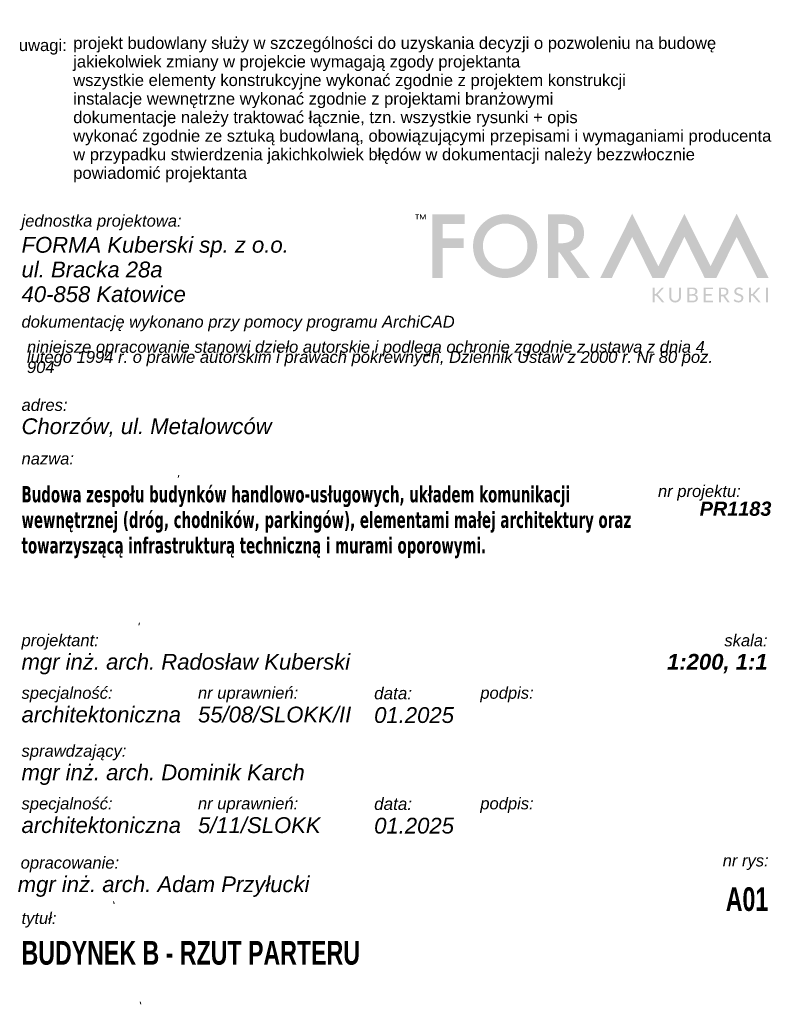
# Model space of a CAD drawing. Extents: x -7314 to 11761, y 144 to 9383.
# Tile 187 of 193: x 9824 to 11725, y 144 to 2637. Entities that reach past the tile are written whole.
import ezdxf

# ---------------------------------------------------------------- set-up
doc = ezdxf.new("R2010")
doc.units = 0
doc.header["$MEASUREMENT"] = 0
doc.styles.add('STYL_AUTOMATYCZNY_1', font='arial.ttf')
doc.styles.add('STYL_AUTOMATYCZNY_2', font='arial.ttf')
doc.styles.add('STYL_AUTOMATYCZNY_4', font='arial.ttf', dxfattribs={"width": 0.7})
doc.styles.add('STYL_AUTOMATYCZNY_5', font='tahoma.ttf', dxfattribs={"width": 0.7})

# ---------------------------------------------------------------- blocks, each defined once
blk = doc.blocks.new('*X2')
at = {"color": 252, "linetype": 'Continuous', "lineweight": 13, "ltscale": 0.05}
for p, q in [((10061.7, 403.8), (10063.3, 397.8)), ((10061.7, 403.8), (10063.3, 397.8)), ((10129.7, 149.8), (10131.4, 143.8)), ((10129.7, 149.8), (10131.4, 143.8))]:
    blk.add_line(p, q, dxfattribs=at)
blk = doc.blocks.new('Wypełnienie_1')
at = {"color": 252, "linetype": 'Continuous', "lineweight": 13, "ltscale": 0.05}
blk.add_blockref('*X2', (0, 0), dxfattribs=at)
blk = doc.blocks.new('*X4')
at = {"color": 252, "linetype": 'Continuous', "lineweight": 13, "ltscale": 0.05}
for p, q in [((10227.5, 1483.2), (10225.9, 1477.2)), ((10227.5, 1483.2), (10225.9, 1477.2)), ((10127.5, 1109.8), (10125.9, 1103.8)), ((10127.5, 1109.8), (10125.9, 1103.8))]:
    blk.add_line(p, q, dxfattribs=at)
blk = doc.blocks.new('Wypełnienie_2')
at = {"color": 252, "linetype": 'Continuous', "lineweight": 13, "ltscale": 0.05}
blk.add_blockref('*X4', (0, 0), dxfattribs=at)

msp = doc.modelspace()

# ---------------------------------------------------------------- hatches: boundary and pattern name
at = {"linetype": 'Continuous', "lineweight": 13, "ltscale": 0.05}
for points in [[(10825.89904, 2142.27941), (10829.92008, 2142.27941), (10829.92008, 2130.87052), (10831.84574, 2130.87052), (10831.84574, 2142.27941), (10835.86678, 2142.27941), (10835.86678, 2143.87487), (10825.89904, 2143.87487)], [(10850.30981, 2143.87518), (10845.16238, 2133.82103), (10840.01187, 2143.87518), (10837.94735, 2143.87518), (10837.68813, 2143.87518), (10837.68813, 2130.87083), (10839.61378, 2130.87083), (10839.61378, 2140.63181), (10844.62234, 2130.87083), (10845.71478, 2130.87083), (10850.72642, 2140.63181), (10850.72642, 2130.87083), (10852.65207, 2130.87083), (10852.65207, 2143.87518), (10852.37433, 2143.87518)], [(10869.51112, 1982.55558), (10895.18035, 1982.55558), (10895.18035, 2058.61587), (10948.89193, 2058.61587), (10948.89193, 2082.83777), (10895.18035, 2082.83777), (10895.18035, 2119.66901), (10950.85462, 2119.66901), (10950.85462, 2143.89091), (10869.51112, 2143.89091)], [(11691.79977, 1982.57348), (11720.98394, 1982.57348), (11640.06014, 2145.28516), (11573.8966, 2012.23906), (11507.73307, 2145.28516), (11441.56337, 2012.23906), (11375.39675, 2145.28516), (11294.46677, 1982.55497), (11323.65094, 1982.55497), (11375.39675, 2086.60206), (11426.80001, 1982.55497), (11456.31746, 1982.57348), (11507.73307, 2086.60206), (11559.13325, 1982.55497), (11588.6507, 1982.57348), (11640.06014, 2086.60206)], [(11440.9761, 1939.87918, 0.1013034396), (11439.68925, 1940.58587, 0.0668813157), (11440.72614, 1941.26787, 0.0278002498), (11441.76612, 1942.28933), (11456.08509, 1958.47533), (11451.75854, 1958.47533, 0.1180541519), (11450.38219, 1958.20068, 0.0939139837), (11449.26506, 1957.26871), (11436.75448, 1943.10404, -0.115365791), (11435.64043, 1942.2523, -0.1007722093), (11434.05424, 1942.00234), (11432.13784, 1942.00234), (11432.13784, 1958.47533), (11427.07374, 1958.47533), (11427.07374, 1920.88802), (11432.13784, 1920.88802), (11432.13784, 1938.09548), (11434.44924, 1938.09548, -0.0373319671), (11435.50774, 1938.02759, -0.076010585), (11436.26998, 1937.8054, -0.0686617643), (11436.84397, 1937.42582, -0.0260240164), (11437.38402, 1936.88577), (11450.36984, 1921.96195, 0.0103265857), (11450.78645, 1921.51757, 0.0751129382), (11451.24626, 1921.17502, 0.0607157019), (11451.83877, 1920.96517, 0.0564524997), (11452.67508, 1920.88802), (11457.08186, 1920.88802), (11442.13026, 1938.69725, 0.0390620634)], [(11494.11894, 1935.62978, -0.0823837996), (11493.44928, 1931.30014, -0.1031447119), (11491.50819, 1927.9179, -0.1100537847), (11488.40369, 1925.71451, -0.1022621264), (11484.23144, 1924.92449, -0.1024072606), (11480.04684, 1925.72685, -0.1084999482), (11476.92691, 1927.94259, -0.1019755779), (11474.98583, 1931.32483, -0.0818529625), (11474.31617, 1935.65447), (11474.31617, 1958.47533), (11469.25515, 1958.47533), (11469.25515, 1935.62978, 0.089428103), (11470.28896, 1929.59668, 0.1019125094), (11473.27002, 1924.78254, 0.1045098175), (11477.98849, 1921.59471, 0.0986608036), (11484.23144, 1920.44056, 0.0986608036), (11490.47439, 1921.59471, 0.1048121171), (11495.1836, 1924.78254, 0.1007742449), (11498.14923, 1929.59668, 0.089059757), (11499.18304, 1935.62978), (11499.18304, 1958.47533), (11494.11894, 1958.47533)], [(11556.54688, 1920.8871), (11579.71338, 1920.8871), (11579.71338, 1925.03158), (11561.66345, 1925.03158), (11561.66345, 1937.85693), (11576.27868, 1937.85693), (11576.27868, 1941.84403), (11561.66345, 1941.84403), (11561.66345, 1954.33301), (11579.71338, 1954.33301), (11579.71338, 1958.47749), (11556.54688, 1958.47749)], [(11654.00848, 1938.93271, 0.0737266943), (11651.12309, 1940.75653, 0.0226614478), (11647.82108, 1942.05573, 0.0016236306), (11644.51599, 1943.16977, -0.0504069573), (11641.62751, 1944.44119, -0.1018339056), (11639.5815, 1946.21255, -0.1622776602), (11638.80692, 1948.82329, -0.1014369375), (11639.25747, 1951.11618, -0.1118348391), (11640.57827, 1952.96777, -0.0994595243), (11642.76624, 1954.21142, -0.0848416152), (11645.78742, 1954.67432, -0.0841640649), (11648.86723, 1954.22685, -0.0491378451), (11651.04594, 1953.24242, -0.0285105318), (11652.53955, 1952.25799, 0.0605439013), (11653.09349, 1951.92471, 0.1013640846), (11653.57336, 1951.81361, 0.1578270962), (11654.26153, 1952.00803, 0.0940651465), (11654.75529, 1952.60054), (11655.98969, 1955.01378, 0.102181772), (11651.4502, 1957.89918, 0.0919012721), (11645.70718, 1958.89595, 0.0955076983), (11640.73566, 1958.02879, 0.099072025), (11637.10037, 1955.72047, 0.1006430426), (11634.85994, 1952.41538, 0.0982158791), (11634.08845, 1948.56098, 0.1068548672), (11634.85994, 1944.37639, 0.1033030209), (11636.89361, 1941.55888, 0.0801860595), (11639.76975, 1939.71963, 0.0260953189), (11643.06866, 1938.47598, 0.0006843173), (11645.57153, 1937.68087, -0.0000784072), (11646.37375, 1937.42675, -0.0564098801), (11649.24989, 1936.17692, -0.1061728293), (11651.28047, 1934.35928, -0.1551846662), (11652.05197, 1931.56337, -0.0992164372), (11651.52735, 1928.75513, -0.1090375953), (11650.02139, 1926.59185, -0.1011021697), (11647.62049, 1925.18773, -0.0850271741), (11644.39872, 1924.69088, -0.0938096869), (11640.71097, 1925.28031, -0.0539310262), (11638.13726, 1926.57951, -0.0263703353), (11636.3659, 1927.87871, 0.0660015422), (11635.70087, 1928.31885, 0.1090415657), (11635.10991, 1928.46504, 0.1452360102), (11634.44025, 1928.27063, 0.0933876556), (11633.93106, 1927.78613), (11632.46213, 1925.3698, 0.0998946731), (11637.58795, 1921.79006, 0.104142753), (11644.23825, 1920.46926, 0.0936875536), (11649.57392, 1921.38271, 0.1024784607), (11653.53633, 1923.90396, 0.1051970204), (11655.98969, 1927.66886, 0.0931718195), (11656.83216, 1932.29784, 0.1128956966), (11656.05449, 1936.23247, 0.1023552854)], [(11685.08251, 1939.87918, 0.0992095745), (11683.79256, 1940.58587, 0.0668813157), (11684.82946, 1941.26787, 0.0278002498), (11685.86943, 1942.28933), (11700.18841, 1958.47533), (11695.85877, 1958.47533, 0.1180528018), (11694.48551, 1958.20068, 0.0947862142), (11693.36838, 1957.26871), (11680.85779, 1943.10404, -0.1146519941), (11679.74375, 1942.2523, -0.100772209), (11678.15447, 1942.00234), (11676.24116, 1942.00234), (11676.24116, 1958.47533), (11671.17706, 1958.47533), (11671.17706, 1920.88802), (11676.24116, 1920.88802), (11676.24116, 1938.09548), (11678.55256, 1938.09548, -0.0373319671), (11679.61105, 1938.02759, -0.076010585), (11680.37329, 1937.8054, -0.0686617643), (11680.94729, 1937.42582, -0.0280139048), (11681.48425, 1936.88577), (11694.47316, 1921.96195, 0.0103265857), (11694.88977, 1921.51757, 0.0751129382), (11695.34958, 1921.17502, 0.0599472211), (11695.939, 1920.96517, 0.0557237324), (11696.77839, 1920.88802), (11701.18518, 1920.88802), (11686.23358, 1938.69725, 0.0370697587)], [(11714.66909, 1920.88833), (11719.75788, 1920.88833), (11719.75788, 1958.47872), (11714.66909, 1958.47872)]]:
    msp.add_hatch(color=252, dxfattribs=at).paths.add_polyline_path(points)
h = msp.add_hatch(color=252, dxfattribs=at)
h.paths.add_polyline_path([(10978.44333, 2094.39163, 0.1011894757), (10972.39325, 2063.86544, 0.0485486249), (10974.05583, 2046.111, 0.0545217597), (10979.02812, 2030.08084, 0.110560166), (10998.80929, 2003.40173, 0.0872467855), (11024.32576, 1987.79088, 0.0922042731), (11052.90662, 1982.55589, 0.0962395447), (11084.45195, 1988.45013, 0.0976081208), (11111.02807, 2006.0279, 0.1001800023), (11128.99237, 2031.96677, 0.1000247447), (11135.01852, 2062.96742, 0.0993135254), (11129.01975, 2093.91677, 0.098235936), (11111.13608, 2120.09827, 0.0979343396), (11084.98004, 2137.90403, 0.0990732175), (11054.10707, 2143.87579, 0.0973747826), (11022.88769, 2137.95533, 0.0974601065), (10996.48246, 2120.30503, 0.0984780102)])
h.paths.add_polyline_path([(11001.65688, 2040.6056, -0.0972270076), (10997.40517, 2063.56302, -0.1989123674), (11013.74855, 2103.93079, -0.2004941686), (11053.80464, 2120.46551, -0.2020203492), (11093.76815, 2103.93079, -0.100382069), (11105.92732, 2085.5117, -0.095057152), (11110.00661, 2063.16492, -0.1965806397), (11093.57065, 2022.40214, -0.1996821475), (11053.20904, 2005.87051, -0.0992642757), (11032.47276, 2009.95057, -0.0932147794), (11014.32871, 2022.11514, -0.104964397)], flags=0)
h = msp.add_hatch(color=252, dxfattribs=at)
h.paths.add_polyline_path([(11162.3977, 2143.89215), (11162.3977, 1982.55682), (11188.06693, 1982.55682), (11188.06693, 2047.95811), (11191.22698, 2047.95811), (11236.63108, 1982.89011), (11236.86562, 1982.55682), (11268.29021, 1982.55682), (11218.62436, 2050.92683, 0.1675816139), (11243.57146, 2066.56661, 0.0878715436), (11250.98246, 2080.20319, 0.0806644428), (11253.46822, 2096.23527, 0.1048671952), (11249.5008, 2116.16225, 0.1120201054), (11237.67106, 2131.80743, 0.0630575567), (11229.42439, 2137.07931, 0.048634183), (11218.94106, 2140.85747, 0.0364315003), (11206.26185, 2143.13179, 0.0274872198), (11191.42756, 2143.89215)])
h.paths.add_polyline_path([(11194.94559, 2070.52284), (11188.06693, 2070.52284), (11188.06693, 2119.67025), (11195.87756, 2119.67025, -0.05892141), (11210.1987, 2118.20691, -0.099079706), (11220.35752, 2113.78913, -0.1300254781), (11226.41102, 2106.37524, -0.1061846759), (11228.41619, 2095.92359, -0.1025191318), (11226.35393, 2084.7435, -0.1289496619), (11220.12762, 2076.81324, -0.1015384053), (11209.67794, 2072.08797, -0.0611794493)], flags=0)
h = msp.add_hatch(color=252, dxfattribs=at)
h.paths.add_polyline_path([(11515.26442, 1958.4778), (11515.26442, 1920.88741), (11528.56193, 1920.88741, 0.0763243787), (11534.163, 1921.66199, 0.0984936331), (11538.30747, 1923.85304, 0.1133175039), (11540.8781, 1927.23528, 0.1059853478), (11541.75452, 1931.58961, 0.1958035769), (11539.65914, 1937.25547, 0.0879334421), (11537.05495, 1939.07158, 0.0625844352), (11533.44396, 1940.22111, 0.0709568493), (11536.54846, 1941.63757, 0.0800435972), (11538.75494, 1943.60335, 0.0875711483), (11540.0634, 1945.9919, 0.0811562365), (11540.49544, 1948.66745, 0.1003328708), (11539.72086, 1952.77181, 0.1282989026), (11537.33539, 1955.85162, 0.0994236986), (11533.21868, 1957.7958, 0.0658768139), (11527.25039, 1958.4778)])
h.paths.add_polyline_path([(11528.48478, 1924.92696), (11520.35012, 1924.92696), (11520.35012, 1938.01771), (11528.46009, 1938.01771, -0.0665192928), (11532.0977, 1937.59416, -0.1060469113), (11534.68453, 1936.32351, -0.2249177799), (11536.74288, 1931.7223, -0.0897293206), (11536.2769, 1928.97886, -0.1173557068), (11534.79562, 1926.82793, -0.1050358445), (11532.225, 1925.42689, -0.078365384)], flags=0)
h.paths.add_polyline_path([(11520.35012, 1954.46293), (11527.25039, 1954.46293, -0.0612551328), (11530.89687, 1954.07641, -0.1037289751), (11533.44396, 1952.91685, -0.1311082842), (11534.93796, 1950.92716, -0.0974607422), (11535.43442, 1948.0626, -0.0994361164), (11534.93758, 1945.45185, -0.1250051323), (11533.40076, 1943.42127, -0.0990586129), (11530.79619, 1942.10973, -0.0734665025), (11527.0714, 1941.63757), (11520.35012, 1941.63757)], flags=0)
h = msp.add_hatch(color=252, dxfattribs=at)
h.paths.add_polyline_path([(11594.8992, 1958.47502), (11594.8992, 1920.88772), (11599.96331, 1920.88772), (11599.96331, 1936.57378), (11603.8177, 1936.57378, -0.0432821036), (11604.73501, 1936.50473, -0.0778957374), (11605.38847, 1936.29913, -0.1195399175), (11606.36056, 1935.39185), (11616.11844, 1921.96164, 0.2619277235), (11618.16754, 1920.88772), (11622.67616, 1920.88772), (11611.71474, 1935.81463, 0.1085711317), (11610.03288, 1937.41317, 0.0722545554), (11613.93048, 1938.8821, 0.0857452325), (11616.84365, 1941.23053, 0.0918752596), (11618.66438, 1944.33503, 0.0874143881), (11619.29392, 1948.05982, 0.1003954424), (11618.47922, 1952.37711, 0.1244004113), (11615.9734, 1955.66986, 0.1024830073), (11611.68697, 1957.7529, 0.0679097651), (11605.52117, 1958.47502)])
h.paths.add_polyline_path([(11599.96331, 1954.46324), (11605.52117, 1954.46324, -0.0633876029), (11609.36168, 1954.03583, -0.101064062), (11612.119, 1952.75669, -0.2327452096), (11614.33783, 1947.69259, -0.1008434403), (11613.76075, 1944.68067, -0.1156895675), (11612.03877, 1942.33223, -0.1015202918), (11609.20892, 1940.81084, -0.0768821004), (11605.28663, 1940.27079), (11599.96331, 1940.27079)], flags=0)

# ---------------------------------------------------------------- block references
at = {"color": 252, "linetype": 'Continuous', "lineweight": 13, "ltscale": 0.05}
for name in ['Wypełnienie_2', 'Wypełnienie_1']:
    msp.add_blockref(name, (0, 0), dxfattribs=at)

# ---------------------------------------------------------------- texts
at = {"color": 7, "linetype": 'Continuous', "lineweight": 13}
for s, insert, char_height, width, attachment_point, line_spacing_factor, style in [('\\A1;{\\pql;\\fArial|b0|i0|c238|p0;\\W1.000000;projekt budowlany służy w szczególności do uzyskania decyzji o pozwoleniu na budowę\\P\\pql;\\fArial|b0|i0|c238|p0;\\W1.000000;jakiekolwiek zmiany w projekcie wymagają zgody projektanta\\P\\pql;\\fArial|b0|i0|c238|p0;\\W1.000000;wszystkie elementy konstrukcyjne wykonać zgodnie z projektem konstrukcji\\P\\pql;\\fArial|b0|i0|c238|p0;\\W1.000000;instalacje wewnętrzne wykonać zgodnie z projektami branżowymi\\P\\pql;\\fArial|b0|i0|c238|p0;\\W1.000000;dokumentacje należy traktować łącznie, tzn. wszystkie rysunki + opis\\P\\pql;\\fArial|b0|i0|c238|p0;\\W1.000000;wykonać zgodnie ze sztuką budowlaną, obowiązującymi przepisami i wymaganiami producenta\\P\\pql;\\fArial|b0|i0|c238|p0;\\W1.000000;w przypadku stwierdzenia jakichkolwiek błędów w dokumentacji należy bezzwłocznie powiadomić projektanta}', (9959.78902, 2224.56296), 30, 1781.1949171, 7, 0.939685, 'STYL_AUTOMATYCZNY_2'), ('\\A1;{\\pql;\\fArial|b0|i1|c238|p0;\\W1.000000;niniejsze opracowanie stanowi dzieło autorskie i podlega ochronie zgodnie z ustawą z dnia 4 lutego 1994 r.\\fArial|b0|i1|c238|p0;\\W1.000000; \\fArial|b0|i1|c238|p0;\\W1.000000;o prawie autorskim i prawach pokrewnych, Dziennik Ustaw z 2000 r. Nr 80 poz. 904}', (9842.55583, 1741.57918), 30, 1810.58, 7, 0.512247, 'STYL_AUTOMATYCZNY_1'), ('\\A1;{\\pql;\\fTahoma|b1|i0|c238|p0;\\W0.700000;Budowa zespołu budynków handlowo-usługowych, układem komunikacji wewnętrznej (dróg, chodników, parkingów), elementami małej architektury oraz towarzyszącą infrastrukturą techniczną i murami oporowymi.}', (9828.84928, 1455.71342), 41.13042818, 1564.7707946, 1, 0.943314, 'STYL_AUTOMATYCZNY_5'), ('\\A1;{\\pqr;\\fArial|b0|i1|c238|p0;\\W1.000000;nr projektu:\\fArial|b1|i1|c238|p0;\\H1.333333x;\\W1.000000;        \\fArial|b1|i1|c238|p0;\\H0.900000x;\\W1.000000;PR1183}', (11727.97379, 1458.01042), 30, 302.86, 3, 0.830292, 'STYL_AUTOMATYCZNY_1')]:
    msp.add_mtext(s, dxfattribs=dict(at, insert=insert, char_height=char_height, width=width, attachment_point=attachment_point, line_spacing_factor=line_spacing_factor, style=style))
for s, insert, char_height, attachment_point, style in [('\\A1;{\\pql;\\fArial|b0|i0|c238|p0;\\W1.000000;uwagi:}', (9822.12027, 2548.03615), 30, 7, 'STYL_AUTOMATYCZNY_2'), ('\\A1;{\\pql;\\fArial|b0|i1|c238|p0;\\W1.000000;jednostka projektowa:}', (9828.84928, 2122.98357), 30, 4, 'STYL_AUTOMATYCZNY_1'), ('\\A1;{\\pql;\\fArial|b0|i1|c238|p0;\\W1.000000;dokumentację wykonano przy pomocy programu ArchiCAD}', (9828.84928, 1847.8086), 30, 7, 'STYL_AUTOMATYCZNY_1'), ('\\A1;{\\pql;\\fArial|b0|i1|c238|p0;\\W1.000000;nazwa: }', (9828.84928, 1525.21491), 30, 4, 'STYL_AUTOMATYCZNY_1'), ('\\A1;{\\pql;\\fArial|b0|i1|c238|p0;\\W1.000000;specjalność:}', (9828.84928, 927.64068), 30, 4, 'STYL_AUTOMATYCZNY_1'), ('\\A1;{\\pql;\\fArial|b0|i1|c238|p0;\\W1.000000;nr uprawnień:}', (10275.67245, 927.82148), 30, 4, 'STYL_AUTOMATYCZNY_1'), ('\\A1;{\\pql;\\fArial|b0|i1|c238|p0;\\W1.000000;podpis:}', (10990.75724, 927.82127), 30, 4, 'STYL_AUTOMATYCZNY_1'), ('\\A1;{\\pql;\\fArial|b0|i1|c238|p0;\\W1.000000;architektoniczna}', (9828.84933, 877.15936), 40, 4, 'STYL_AUTOMATYCZNY_1'), ('\\A1;{\\pql;\\fArial|b0|i1|c238|p0;\\W1.000000;55/08/SLOKK/II}', (10275.67245, 877.13259), 40, 4, 'STYL_AUTOMATYCZNY_1'), ('\\A1;{\\pql;\\fArial|b0|i1|c238|p0;\\W1.000000;specjalność:}', (9828.84928, 647.64068), 30, 4, 'STYL_AUTOMATYCZNY_1'), ('\\A1;{\\pql;\\fArial|b0|i1|c238|p0;\\W1.000000;nr uprawnień:}', (10275.67245, 647.82148), 30, 4, 'STYL_AUTOMATYCZNY_1'), ('\\A1;{\\pql;\\fArial|b0|i1|c238|p0;\\W1.000000;podpis:}', (10990.75724, 647.82127), 30, 4, 'STYL_AUTOMATYCZNY_1'), ('\\A1;{\\pql;\\fArial|b0|i1|c238|p0;\\W1.000000;architektoniczna}', (9828.84895, 597.15941), 40, 4, 'STYL_AUTOMATYCZNY_1'), ('\\A1;{\\pql;\\fArial|b0|i1|c238|p0;\\W1.000000;5/11/SLOKK}', (10275.67245, 597.14598), 40, 4, 'STYL_AUTOMATYCZNY_1'), ('\\A1;{\\pql;\\fArial|b0|i1|c238|p0;\\W1.000000;opracowanie:}', (9826.6847, 497.82186), 30, 4, 'STYL_AUTOMATYCZNY_1'), ('\\A1;{\\pqr;\\fArial|b0|i1|c238|p0;\\W1.000000;nr rys:}', (11720.98394, 503.22913), 30, 6, 'STYL_AUTOMATYCZNY_1'), ('\\A1;{\\pql;\\fArial|b0|i1|c238|p0;\\W1.000000;mgr inż. arch. Adam Przyłucki}', (9819.14258, 441.70904), 40, 4, 'STYL_AUTOMATYCZNY_1'), ('\\A1;{\\pqr;\\fArial|b1|i0|c238|p0;\\W0.700000;A01}', (11719.99187, 379.26656), 60, 9, 'STYL_AUTOMATYCZNY_4'), ('\\A1;{\\pql;\\fArial|b0|i1|c238|p0;\\W1.000000;tytuł:}', (9828.84928, 357.58041), 30, 4, 'STYL_AUTOMATYCZNY_1'), ('\\A1;{\\pql;\\fArial|b1|i0|c238|p0;\\W0.700000;BUDYNEK B - RZUT PARTERU}', (9828.84928, 304.08457), 60, 1, 'STYL_AUTOMATYCZNY_4')]:
    msp.add_mtext(s, dxfattribs=dict(at, insert=insert, char_height=char_height, attachment_point=attachment_point, style=style))
at = {"color": 7, "linetype": 'Continuous', "lineweight": 13, "style": 'STYL_AUTOMATYCZNY_1'}
for s, insert, char_height, attachment_point, line_spacing_factor in [('\\A1;{\\pql;\\fArial|b0|i1|c238|p0;\\W1.000000;FORMA Kuberski sp. z o.o.\\P\\pql;\\fArial|b0|i1|c238|p0;\\W1.000000;ul. Bracka 28a\\P\\pql;\\fArial|b0|i1|c238|p0;\\W1.000000;40-858 Katowice}', (9828.84928, 2086.57117), 40, 1, 0.936511), ('\\A1;{\\pql;\\fArial|b0|i1|c238|p0;\\W1.000000;adres:\\P\\pql;\\fArial|b0|i1|c238|p0;\\H1.333333x;\\W1.000000;Chorzów, ul. Metalowców}', (9828.84928, 1627.96185), 30, 4, 0.977582), ('\\A1;{\\pql;\\fArial|b0|i1|c238|p0;\\W1.000000;projektant:\\P\\pql;\\fArial|b0|i1|c238|p0;\\H1.333333x;\\W1.000000;mgr inż. arch.\\fArial|b0|i1|c238|p0;\\W1.000000; \\fArial|b0|i1|c238|p0;\\W1.000000;Radosław\\fArial|b0|i1|c238|p0;\\W1.000000; \\fArial|b0|i1|c238|p0;\\W1.000000;Kuberski}', (9828.84928, 1029.70454), 30, 4, 0.987578), ('\\A1;{\\pqr;\\fArial|b0|i1|c238|p0;\\W1.000000;skala:\\P\\pqr;\\fArial|b1|i1|c238|p0;\\H1.333333x;\\W1.000000;1:200, 1:1}', (11718.38327, 1080.11079), 30, 3, 0.984534), ('\\A1;{\\pql;\\fArial|b0|i1|c238|p0;\\W1.000000;data:\\P\\pql;\\fArial|b0|i1|c238|p0;\\H1.295714x;\\W1.000000;01.2025}', (10721.94402, 946.71028), 30.8710153, 1, 0.983795), ('\\A1;{\\pql;\\fArial|b0|i1|c238|p0;\\W1.000000;sprawdzający\\fArial|b0|i1|c238|p0;\\W1.000000;:\\P\\pql;\\fArial|b0|i1|c238|p0;\\H1.333333x;\\W1.000000;mgr inż. arch.\\fArial|b0|i1|c238|p0;\\W1.000000; \\fArial|b0|i1|c238|p0;\\W1.000000;Dominik\\fArial|b0|i1|c238|p0;\\W1.000000; \\fArial|b0|i1|c238|p0;\\W1.000000;Karch}', (9828.84928, 749.70454), 30, 4, 0.987578), ('\\A1;{\\pql;\\fArial|b0|i1|c238|p0;\\W1.000000;data:\\P\\pql;\\fArial|b0|i1|c238|p0;\\H1.295714x;\\W1.000000;01.2025}', (10721.94402, 666.71028), 30.8710153, 1, 0.983795)]:
    msp.add_mtext(s, dxfattribs=dict(at, insert=insert, char_height=char_height, attachment_point=attachment_point, line_spacing_factor=line_spacing_factor))

doc.saveas('drawing.dxf')
